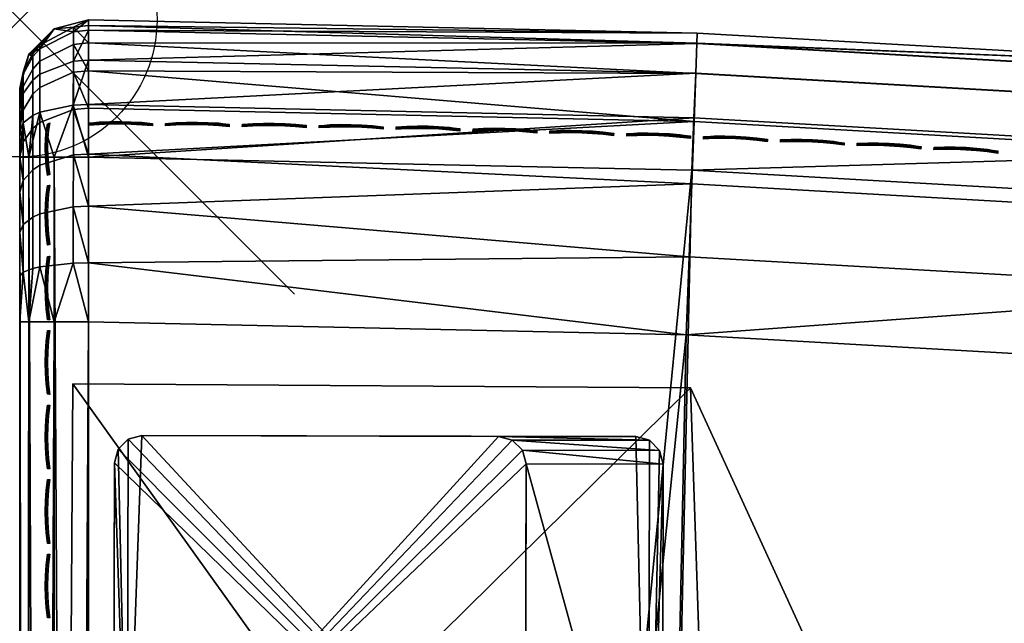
# Model space of a CAD drawing. Header units: inches. Extents: x 0 to 44.3, y -37.9 to 0.3.
# Tile 173 of 256: x 0 to 3.6, y -1.9 to 0.3. Entities that reach past the tile are written whole.
import ezdxf

# ---------------------------------------------------------------- set-up
doc = ezdxf.new("R2010")
doc.units = ezdxf.units.IN
doc.header["$LTSCALE"] = 0.03937
doc.header["$MEASUREMENT"] = 0
doc.header["$PDMODE"] = 35
doc.header["$PDSIZE"] = 1
for name, color, linetype in [('A-FURN-3-ST', 151, 'Continuous'), ('A-FURN-3-ST-LG', 252, 'Continuous'), ('A-FURN-3-ST-LGHW', 32, 'Continuous'), ('A-FURN-3-STITCH', 15, 'Continuous')]:
    doc.layers.add(name, color=color, linetype=linetype)

msp = doc.modelspace()

# ---------------------------------------------------------------- linework, layer by layer
msp.add_point((0.0008, 0.2856))

# ---------------------------------------------------------------- meshes
at = {"layer": 'A-FURN-3-ST'}
mesh = msp.add_polyface(dxfattribs=at)
corners = [(0.0008, 0.0351, 5.5), (0.0008, 0.0351, 16.9), (0.0345, 0.1603, 5.5), (0.0345, 0.1603, 16.9), (0.1264, 0.2519, 5.5), (0.1264, 0.2519, 16.9), (0.1965, 0.258, 17.1134), (0.0744, 0.1924, 17.1004), (0.0484, 0.1626, 17.0945), (0.013, 0.0944, 17.0809), (0.013, 0.0416, 17.2548), (0.0484, 0.1058, 17.2814), (0.013, -0.0442, 17.415), (0.0484, 0.0137, 17.4537), (0.013, -0.1594, 17.5556), (0.0484, -0.1102, 17.6047), (0.0008, -0.1083, 17.3722), (0.0008, -0.0297, 17.2253), (0.0008, 0.0187, 17.0658), (0.0744, 0.1339, 17.293), (0.0743, 0.0389, 17.4706), (0.0743, -0.0887, 17.6262), (0.196, -0.026, 5.0438), (0.1258, -0.2149, 5.0335), (0.0742, -0.0516, 5.1057), (0.0482, -0.0633, 5.1338), (0.013, -0.0898, 5.198), (0.013, 0.0163, 5.2688), (0.0483, 0.0655, 5.2196), (0.013, 0.0872, 5.3748), (0.0484, 0.1515, 5.3482), (0.0008, 0.016, 5.4043), (0.0008, -0.0382, 5.3232), (0.0008, -0.1193, 5.2691), (0.0744, 0.1796, 5.3366), (0.1964, 0.2414, 5.311), (0.0743, 0.087, 5.1981), (0.0008, -0.2149, 5.25)]
mesh.append_faces([[corners[k] for k in face] for face in [(0, 1, 2), (2, 1, 3), (2, 3, 4), (4, 3, 5), (6, 5, 7), (7, 5, 3), (7, 3, 8), (8, 3, 9), (8, 9, 10, 11), (11, 10, 12, 13), (13, 12, 14, 15), (16, 14, 12), (16, 12, 17), (17, 12, 10), (17, 10, 18), (18, 10, 9), (18, 9, 1), (1, 9, 3), (19, 7, 8, 11), (19, 11, 13, 20), (20, 13, 15, 21), (22, 23, 24), (25, 26, 27, 28), (28, 27, 29, 30), (30, 29, 2), (2, 29, 0), (0, 29, 31), (31, 29, 32), (32, 29, 27), (32, 27, 33), (33, 27, 26), (30, 2, 34), (34, 2, 4), (34, 4, 35), (36, 24, 25, 28), (36, 28, 30, 34), (31, 37, 0), (31, 32, 37)]])
mesh = msp.add_polyface(dxfattribs=at)
corners = [(0.2515, -0.0371, 17.6778), (2.4562, -0.085, 17.6778), (0.2516, 0.0995, 17.5111), (2.4625, 0.0897, 17.45), (0.2517, 0.2013, 17.3209), (2.4663, 0.1996, 17.1847), (0.2518, 0.2639, 17.1146), (2.4673, 0.237, 16.9), (0.2518, 0.2851, 16.9), (2.4673, 0.237, 5.5), (0.2518, 0.2851, 5.5), (0.1264, 0.2519, 5.5), (0.1264, 0.2519, 16.9), (0.1965, 0.258, 17.1134), (0.1963, -0.0414, 17.6736), (0.2514, -0.2039, 17.8145), (0.1964, 0.0945, 17.5077), (0.1965, 0.1957, 17.3186), (0.0744, 0.1924, 17.1004), (0.0744, 0.1339, 17.293), (0.0743, 0.0389, 17.4706), (0.0743, -0.0887, 17.6262), (0.2512, -0.0236, 5.0381), (0.2508, -0.2149, 5), (0.196, -0.026, 5.0438), (0.1964, 0.2414, 5.311), (0.2517, 0.247, 5.3087), (0.1962, 0.1343, 5.1507), (0.2515, 0.1386, 5.1465), (0.0742, -0.0516, 5.1057), (0.0743, 0.087, 5.1981), (0.0744, 0.1796, 5.3366), (2.466, 0.199, 5.3087), (2.4558, -0.0714, 5.0381), (2.462, 0.0907, 5.1464)]
mesh.append_faces([[corners[k] for k in face] for face in [(0, 1, 2), (2, 1, 3), (2, 3, 4), (4, 3, 5), (4, 5, 6), (6, 5, 7), (6, 7, 8), (7, 9, 8), (8, 9, 10), (11, 12, 10), (10, 12, 8), (6, 8, 13), (13, 8, 12), (14, 15, 0), (14, 0, 16), (16, 0, 2), (16, 2, 17), (17, 2, 4), (17, 4, 13), (13, 4, 6), (17, 13, 18, 19), (17, 19, 20, 16), (16, 20, 21, 14), (22, 23, 24), (25, 11, 10), (25, 10, 26), (25, 26, 27), (27, 26, 28), (27, 28, 24), (24, 28, 22), (27, 24, 29, 30), (27, 30, 31, 25), (9, 32, 26), (9, 26, 10), (33, 23, 22), (33, 22, 34), (34, 22, 28), (34, 28, 32), (32, 28, 26)]])
mesh = msp.add_polyface(dxfattribs=at)
corners = [(6.7679, -1.1872, 18), (8.9679, -1.1827, 17.9625), (6.7988, -0.9042, 17.9625), (4.6004, -0.9864, 18), (4.6212, -0.7024, 17.9625), (2.4271, -0.8622, 18), (6.8825, -0.1309, 17.1847), (9.0842, -0.3757, 16.9), (6.8862, -0.0936, 16.9), (4.6773, 0.0734, 17.1847), (4.6797, 0.1108, 16.9), (2.4663, 0.1996, 17.1847), (2.4673, 0.237, 16.9), (6.8709, -0.2401, 17.45), (4.6696, -0.0363, 17.45), (2.4625, 0.0897, 17.45), (9.0386, -0.6947, 17.6778), (9.0635, -0.5216, 17.45), (6.8521, -0.4139, 17.6778), (4.657, -0.2106, 17.6778), (2.4562, -0.085, 17.6778), (9.0059, -0.9201, 17.8526), (6.8275, -0.6404, 17.8526), (4.6405, -0.4378, 17.8526), (2.4477, -0.3126, 17.8526), (2.4378, -0.5777, 17.9625), (9.0842, -0.3757, 5.5), (6.8862, -0.0936, 5.5), (4.6797, 0.1108, 5.5), (2.4673, 0.237, 5.5), (6.8822, -0.1314, 5.3087), (4.677, 0.0728, 5.3087), (2.466, 0.199, 5.3087), (9.0399, -0.6812, 5.0381), (6.832, -0.5906, 5), (6.8529, -0.4004, 5.0381), (6.8705, -0.2392, 5.1464), (9.0633, -0.5207, 5.1464), (4.6432, -0.3879, 5), (4.6573, -0.1971, 5.0381), (4.6692, -0.0353, 5.1464), (2.4485, -0.2626, 5), (2.4558, -0.0714, 5.0381), (2.462, 0.0907, 5.1464)]
mesh.append_faces([[corners[k] for k in face] for face in [(0, 1, 2), (0, 2, 3), (3, 2, 4), (3, 4, 5), (6, 7, 8), (6, 8, 9), (9, 8, 10), (9, 10, 11), (11, 10, 12), (13, 6, 9, 14), (14, 9, 11, 15), (16, 17, 13, 18), (18, 13, 14, 19), (19, 14, 15, 20), (21, 16, 18, 22), (22, 18, 19, 23), (23, 19, 20, 24), (1, 21, 22, 2), (2, 22, 23, 4), (4, 23, 24, 25), (8, 26, 27), (8, 27, 10), (10, 27, 28), (10, 28, 12), (12, 28, 29), (26, 30, 27), (27, 30, 31), (27, 31, 28), (28, 31, 32), (28, 32, 29), (33, 34, 35), (33, 35, 36, 37), (34, 38, 35), (35, 38, 39), (35, 39, 40, 36), (36, 40, 31, 30), (38, 41, 39), (39, 42, 43, 40), (40, 43, 32, 31)]])
mesh = msp.add_polyface(dxfattribs=at)
corners = [(1.9748, -22.313, 18), (4.6004, -0.9864, 18), (2.4271, -0.8622, 18), (0.2508, -0.8149, 18), (0.2508, -22.2652, 18), (4.6212, -0.7024, 17.9625), (2.4378, -0.5777, 17.9625), (0.251, -0.6004, 17.9788), (0.0482, -0.6206, 17.8773), (0.013, -0.6341, 17.8092), (0.0343, -0.8149, 17.875), (0.0008, -0.8149, 17.75), (0.0008, -0.6491, 17.7337), (0.0008, -0.4897, 17.6853), (0.0741, -0.6146, 17.9071), (0.1258, -0.8149, 17.9665), (0.1959, -0.6016, 17.9728), (0.0008, -22.2652, 17.75), (0.0343, -22.2652, 17.875), (0.1258, -22.2652, 17.9665), (0.2508, -0.2149, 5), (0.2508, -22.8652, 5), (0.1258, -0.2149, 5.0335), (0.1258, -22.8652, 5.0335), (0.0343, -0.2149, 5.125), (0.0343, -22.8652, 5.125), (0.0008, -0.2149, 5.25), (0.0008, -22.8652, 5.25), (4.6432, -0.3879, 5), (1.9486, -22.9124, 5), (2.4485, -0.2626, 5), (0.0008, 0.0351, 5.5), (0.0008, -23.1152, 5.5), (0.0008, 0.0351, 16.9), (0.0008, -23.1152, 16.9), (0.0008, -0.3428, 17.6066)]
mesh.append_faces([[corners[k] for k in face] for face in [(0, 1, 2), (3, 4, 2), (2, 4, 0), (2, 5, 6), (2, 6, 7), (7, 3, 2), (8, 9, 10), (10, 9, 11), (11, 9, 12), (12, 9, 13), (8, 10, 14), (14, 10, 15), (14, 15, 16), (16, 15, 3), (16, 3, 7), (11, 17, 10), (10, 17, 18), (10, 18, 15), (15, 18, 19), (15, 19, 3), (3, 19, 4), (20, 21, 22), (22, 21, 23), (22, 23, 24), (24, 23, 25), (24, 25, 26), (26, 25, 27), (28, 29, 30), (30, 29, 21), (30, 21, 20), (31, 32, 33), (33, 32, 34), (33, 34, 17), (31, 26, 27), (31, 27, 32), (17, 11, 33), (35, 11, 13), (13, 11, 12)]])
mesh = msp.add_polyface(dxfattribs=at)
corners = [(0.251, -0.6004, 17.9788), (2.4378, -0.5777, 17.9625), (0.2512, -0.394, 17.9162), (2.4477, -0.3126, 17.8526), (0.2514, -0.2039, 17.8145), (2.4562, -0.085, 17.6778), (0.2515, -0.0371, 17.6778), (0.0484, -0.1102, 17.6047), (0.013, -0.1594, 17.5556), (0.013, -0.3, 17.6707), (0.0483, -0.2614, 17.7285), (0.013, -0.4602, 17.7564), (0.0483, -0.4336, 17.8206), (0.013, -0.6341, 17.8092), (0.0482, -0.6206, 17.8773), (0.0008, -0.4897, 17.6853), (0.0008, -0.3428, 17.6066), (0.0008, -0.2139, 17.501), (0.0008, -0.1083, 17.3722), (0.1959, -0.6016, 17.9728), (0.196, -0.3964, 17.9106), (0.1962, -0.2073, 17.8094), (0.1963, -0.0414, 17.6736), (0.0743, -0.0887, 17.6262), (0.0742, -0.2445, 17.7538), (0.0742, -0.422, 17.8487), (0.0741, -0.6146, 17.9071), (0.196, -0.026, 5.0438), (0.2508, -0.2149, 5), (0.1258, -0.2149, 5.0335), (0.0742, -0.0516, 5.1057), (0.0343, -0.2149, 5.125), (0.0482, -0.0633, 5.1338), (0.013, -0.0898, 5.198), (0.0008, -0.1193, 5.2691), (0.0008, -0.2149, 5.25), (4.6573, -0.1971, 5.0381), (2.4485, -0.2626, 5), (2.4558, -0.0714, 5.0381), (0.0008, -0.0382, 5.3232), (0.0008, 0.0351, 16.9), (0.0008, -0.8149, 17.75), (0.0008, 0.0187, 17.0658), (0.0008, -0.0297, 17.2253)]
mesh.append_faces([[corners[k] for k in face] for face in [(0, 1, 2), (2, 1, 3), (2, 3, 4), (4, 3, 5), (4, 5, 6), (7, 8, 9, 10), (10, 9, 11, 12), (12, 11, 13, 14), (15, 13, 11), (15, 11, 16), (16, 11, 9), (16, 9, 17), (17, 9, 8), (17, 8, 18), (19, 0, 20), (20, 0, 2), (20, 2, 21), (21, 2, 4), (21, 4, 22), (23, 7, 10, 24), (24, 10, 12, 25), (25, 12, 14, 26), (22, 23, 24, 21), (21, 24, 25, 20), (20, 25, 26, 19), (27, 28, 29), (30, 29, 31), (30, 31, 32), (32, 31, 33), (34, 33, 35), (35, 33, 31), (36, 37, 38), (37, 28, 38), (35, 39, 34), (40, 41, 42), (42, 41, 43), (43, 41, 18), (18, 41, 17), (17, 41, 16)]])
mesh = msp.add_polyface(dxfattribs=at)
corners = [(12.1316, -24.1401, 18), (23.5799, -5.5046, 18), (21.5544, -4.7072, 18), (10.4768, -23.6547, 18), (19.5019, -3.9819, 18), (8.8026, -23.2407, 18), (17.4252, -3.3295, 18), (15.3267, -2.7509, 18), (7.1121, -22.899, 18), (13.209, -2.2468, 18), (5.4086, -22.6302, 18), (11.0749, -1.8178, 18), (8.927, -1.4644, 18), (3.6951, -22.4347, 18), (6.7679, -1.1872, 18), (1.9748, -22.313, 18), (4.6004, -0.9864, 18), (19.5919, -3.7118, 17.9625), (17.5055, -3.0564, 17.9625), (19.7478, -3.244, 17.6778), (19.803, -3.0781, 17.45), (17.694, -2.4156, 17.45), (17.6447, -2.5833, 17.6778), (19.6758, -3.4601, 17.8526), (17.5804, -2.8019, 17.8526), (23.8095, -4.9503, 5), (11.9512, -24.7124, 5), (21.764, -4.1451, 5), (10.3215, -24.2342, 5), (19.6914, -3.4126, 5), (8.6727, -23.8265, 5), (17.5942, -2.7538, 5), (15.4751, -2.1696, 5), (7.0079, -23.4899, 5), (13.3366, -1.6605, 5), (5.3303, -23.225, 5), (11.1815, -1.2273, 5), (9.0124, -0.8705, 5), (3.6428, -23.0324, 5), (6.832, -0.5906, 5), (1.9486, -22.9124, 5), (4.6432, -0.3879, 5), (19.7519, -3.2311, 5.0381), (17.6483, -2.5703, 5.0381), (17.6941, -2.4147, 5.1464), (19.8032, -3.0772, 5.1464)]
mesh.append_faces([[corners[k] for k in face] for face in [(0, 1, 2), (0, 2, 3), (3, 2, 4), (3, 4, 5), (5, 4, 6), (5, 6, 7), (5, 7, 8), (8, 7, 9), (8, 9, 10), (10, 9, 11), (10, 11, 12), (10, 12, 13), (13, 12, 14), (13, 14, 15), (15, 14, 16), (4, 17, 6), (6, 17, 18), (6, 18, 7), (19, 20, 21, 22), (23, 19, 22, 24), (17, 23, 24, 18), (25, 26, 27), (27, 28, 29), (29, 28, 30), (29, 30, 31), (31, 30, 32), (32, 30, 33), (32, 33, 34), (34, 33, 35), (34, 35, 36), (36, 35, 37), (37, 35, 38), (37, 38, 39), (39, 38, 40), (39, 40, 41), (29, 31, 42), (42, 31, 43), (42, 43, 44, 45)]])
at = {"layer": 'A-FURN-3-ST-LG'}
mesh = msp.add_polyface(dxfattribs=at)
corners = [(2.2905, -3.2185, 4.7965), (0.4413, -3.2279, 4.7965), (2.2406, -3.2317, 4.7965), (0.3914, -3.2144, 4.7965), (0.3549, -3.1775, 4.7965), (0.3416, -3.1272, 4.7965), (0.3454, -1.329, 4.7965), (0.3588, -1.2791, 4.7965), (0.3955, -1.2426, 4.7965), (0.4455, -1.2293, 4.7965), (2.2438, -1.2331, 4.7965), (2.294, -1.2465, 4.7965), (2.3306, -1.2832, 4.7965), (2.344, -1.3332, 4.7965), (2.3402, -3.1326, 4.7965), (2.3269, -3.1823, 4.7965), (0.3955, -1.2426, 0.0002), (0.4455, -1.2293, 0.0002), (0.3588, -1.2791, 0.0002), (0.3454, -1.329, 0.0002), (1.7441, -1.2321, 0.0002), (1.7943, -1.2455, 0.0002), (1.831, -1.2822, 0.0002), (1.8444, -1.3321, 0.0002), (0.4423, -2.7282, 0.0002), (0.3924, -2.7147, 0.0002), (0.3559, -2.6778, 0.0002), (0.3426, -2.6275, 0.0002), (1.7421, -2.731, 0.0002), (1.7918, -2.7178, 0.0002), (1.8282, -2.6816, 0.0002), (1.8416, -2.6318, 0.0002), (1.8419, -2.4993, 0.0002)]
mesh.append_faces([[corners[k] for k in face] for face in [(16, 9, 17), (16, 8, 9), (6, 18, 19), (6, 7, 18), (10, 17, 9), (10, 20, 17), (11, 20, 10), (11, 21, 20), (12, 21, 11), (12, 22, 21), (13, 22, 12), (13, 23, 22), (3, 24, 1), (3, 25, 24), (4, 25, 3), (4, 26, 25), (27, 4, 5), (27, 26, 4), (5, 19, 27), (5, 6, 19), (2, 24, 28), (2, 1, 24), (29, 2, 28), (29, 0, 2), (30, 0, 29), (30, 15, 0), (31, 15, 30), (31, 14, 15), (23, 14, 31), (23, 13, 14)]])
mesh.append_faces([[corners[k] for k in face] for face in [(0, 1, 2), (18, 8, 16), (25, 28, 24), (25, 22, 23)]], dxfattribs={"vtx0": -1})
mesh.append_faces([[corners[k] for k in face] for face in [(25, 32, 31)]], dxfattribs={"vtx0": -1, "vtx1": -1})
mesh.append_faces([[corners[k] for k in face] for face in [(0, 3, 1), (0, 4, 3), (0, 5, 4), (0, 6, 5), (0, 7, 6), (0, 8, 7), (0, 9, 8), (0, 10, 9), (0, 11, 10), (0, 12, 11), (0, 13, 12), (0, 14, 13), (25, 29, 28), (25, 30, 29), (25, 21, 22), (25, 20, 21), (25, 17, 20), (25, 16, 17), (25, 18, 16), (25, 19, 18), (25, 27, 19)]], dxfattribs={"vtx0": -1, "vtx2": -1})
mesh.append_faces([[corners[k] for k in face] for face in [(23, 31, 32), (25, 23, 32)]], dxfattribs={"vtx1": -1, "vtx2": -1})
mesh.append_faces([[corners[k] for k in face] for face in [(0, 15, 14), (18, 7, 8), (25, 31, 30), (25, 26, 27)]], dxfattribs={"vtx2": -1})
at = {"layer": 'A-FURN-3-ST-LGHW'}
mesh = msp.add_polyface(dxfattribs=at)
corners = [(0.1802, -3.2896, 5.0002), (2.5531, -4.3361, 5.0002), (2.2096, -4.2523, 5.0002), (2.9018, -4.277, 5.0002), (3.1985, -4.0847, 5.0002), (3.3948, -3.7905, 5.0002), (3.4585, -3.4426, 5.0002), (3.3792, -3.0979, 5.0002), (2.4434, -1.056, 5.0002), (0.1949, -1.0412, 5.0002), (2.2096, -4.2523, 4.7504), (2.5531, -4.3361, 4.7504), (2.9018, -4.277, 4.7504), (3.1985, -4.0847, 4.7504), (3.3948, -3.7905, 4.7504), (3.4585, -3.4426, 4.7504), (3.3792, -3.0979, 4.7504), (0.1802, -3.2896, 4.7504), (0.1949, -1.0412, 4.7504), (2.4434, -1.056, 4.7504)]
mesh.append_faces([[corners[k] for k in face] for face in [(2, 10, 1), (10, 11, 1), (1, 11, 3), (11, 12, 3), (3, 12, 4), (12, 13, 4), (4, 13, 5), (13, 14, 5), (5, 14, 6), (14, 15, 6), (7, 6, 16), (6, 15, 16), (8, 7, 19), (7, 16, 19), (17, 10, 0), (10, 2, 0)]])
mesh.append_faces([[corners[k] for k in face] for face in [(2, 1, 0), (10, 17, 11), (9, 8, 18), (0, 9, 17)]], dxfattribs={"vtx1": -1})
mesh.append_faces([[corners[k] for k in face] for face in [(1, 3, 0), (3, 4, 0), (4, 5, 0), (5, 6, 0), (6, 7, 0), (7, 8, 0), (17, 18, 11), (18, 19, 11), (19, 16, 11), (16, 15, 11), (15, 14, 11), (14, 13, 11)]], dxfattribs={"vtx1": -1, "vtx2": -1})
mesh.append_faces([[corners[k] for k in face] for face in [(8, 9, 0), (13, 12, 11), (8, 19, 18), (9, 18, 17)]], dxfattribs={"vtx2": -1})
at = {"layer": 'A-FURN-3-STITCH'}
mesh = msp.add_polyface(dxfattribs=at)
corners = [(0.1101, -0.0906, 17.6798), (0.1058, -0.1179, 17.7075), (0.1011, -0.1166, 17.7093), (0.108, -0.0915, 17.6786), (0.1032, -0.1471, 17.7334), (0.0986, -0.1458, 17.7352), (0.0968, -0.1183, 17.707), (0.1036, -0.0932, 17.6763), (0.1024, -0.178, 17.7574), (0.0977, -0.1766, 17.7592), (0.0942, -0.1475, 17.7329), (0.0972, -0.1214, 17.7028), (0.1015, -0.0941, 17.6751), (0.1032, -0.2103, 17.7793), (0.0986, -0.209, 17.7812), (0.0934, -0.1784, 17.7569), (0.0946, -0.1506, 17.7287), (0.1058, -0.244, 17.7991), (0.1011, -0.2427, 17.8009), (0.0942, -0.2107, 17.7788), (0.0938, -0.1814, 17.7527), (0.1101, -0.2787, 17.8165), (0.1079, -0.2796, 17.8154), (0.0968, -0.2444, 17.7985), (0.0946, -0.2138, 17.7746), (0.1036, -0.2813, 17.813), (0.0972, -0.2474, 17.7943), (0.1015, -0.2822, 17.8118)]
mesh.append_faces([[corners[k] for k in face] for face in [(0, 1, 2, 3), (1, 4, 5, 2), (3, 2, 6, 7), (4, 8, 9, 5), (2, 5, 10, 6), (7, 6, 11, 12), (8, 13, 14, 9), (5, 9, 15, 10), (6, 10, 16, 11), (13, 17, 18, 14), (9, 14, 19, 15), (10, 15, 20, 16), (17, 21, 22, 18), (14, 18, 23, 19), (15, 19, 24, 20), (18, 22, 25, 23), (19, 23, 26, 24), (23, 25, 27, 26)]])
mesh = msp.add_polyface(dxfattribs=at)
corners = [(0.4839, -0.1016, 17.7252), (0.4456, -0.0982, 17.732), (0.4456, -0.094, 17.7351), (0.4839, -0.0992, 17.7241), (0.4067, -0.0961, 17.736), (0.4067, -0.0919, 17.7391), (0.4456, -0.0893, 17.733), (0.484, -0.0944, 17.722), (0.3676, -0.0952, 17.7372), (0.3677, -0.091, 17.7403), (0.4068, -0.0872, 17.737), (0.4457, -0.0887, 17.7278), (0.484, -0.092, 17.721), (0.3286, -0.0956, 17.7355), (0.3286, -0.0914, 17.7386), (0.3677, -0.0863, 17.7382), (0.4068, -0.0866, 17.7318), (0.2898, -0.0971, 17.7311), (0.2898, -0.0929, 17.7342), (0.3286, -0.0866, 17.7366), (0.3677, -0.0857, 17.733), (0.2514, -0.0999, 17.7239), (0.2515, -0.0975, 17.7229), (0.2898, -0.0882, 17.7322), (0.3287, -0.086, 17.7314), (0.2515, -0.0927, 17.7209), (0.2899, -0.0876, 17.727), (0.2515, -0.0903, 17.7198)]
mesh.append_faces([[corners[k] for k in face] for face in [(0, 1, 2, 3), (1, 4, 5, 2), (3, 2, 6, 7), (4, 8, 9, 5), (2, 5, 10, 6), (7, 6, 11, 12), (8, 13, 14, 9), (5, 9, 15, 10), (6, 10, 16, 11), (13, 17, 18, 14), (9, 14, 19, 15), (10, 15, 20, 16), (17, 21, 22, 18), (14, 18, 23, 19), (15, 19, 24, 20), (18, 22, 25, 23), (19, 23, 26, 24), (23, 25, 27, 26)]])
mesh = msp.add_polyface(dxfattribs=at)
corners = [(0.7639, -0.1044, 17.7252), (0.7255, -0.1009, 17.732), (0.7256, -0.0967, 17.7351), (0.7639, -0.102, 17.7241), (0.6867, -0.0986, 17.736), (0.6867, -0.0944, 17.7391), (0.7256, -0.0919, 17.733), (0.764, -0.0972, 17.722), (0.6476, -0.0975, 17.7372), (0.6477, -0.0933, 17.7403), (0.6868, -0.0896, 17.737), (0.7257, -0.0913, 17.7278), (0.764, -0.0948, 17.721), (0.6086, -0.0977, 17.7355), (0.6086, -0.0935, 17.7386), (0.6477, -0.0885, 17.7382), (0.6868, -0.089, 17.7318), (0.5697, -0.099, 17.7311), (0.5698, -0.0949, 17.7342), (0.6087, -0.0887, 17.7366), (0.6478, -0.088, 17.733), (0.5314, -0.1016, 17.7239), (0.5314, -0.0992, 17.7229), (0.5698, -0.0901, 17.7322), (0.6087, -0.0881, 17.7314), (0.5315, -0.0945, 17.7209), (0.5699, -0.0895, 17.727), (0.5315, -0.0921, 17.7198)]
mesh.append_faces([[corners[k] for k in face] for face in [(0, 1, 2, 3), (1, 4, 5, 2), (3, 2, 6, 7), (4, 8, 9, 5), (2, 5, 10, 6), (7, 6, 11, 12), (8, 13, 14, 9), (5, 9, 15, 10), (6, 10, 16, 11), (13, 17, 18, 14), (9, 14, 19, 15), (10, 15, 20, 16), (17, 21, 22, 18), (14, 18, 23, 19), (15, 19, 24, 20), (18, 22, 25, 23), (19, 23, 26, 24), (23, 25, 27, 26)]])
mesh = msp.add_polyface(dxfattribs=at)
corners = [(1.0438, -0.1084, 17.7252), (1.0055, -0.1047, 17.732), (1.0056, -0.1006, 17.7351), (1.0439, -0.106, 17.7241), (0.9667, -0.1023, 17.736), (0.9667, -0.0981, 17.7391), (1.0056, -0.0958, 17.733), (1.044, -0.1013, 17.722), (0.9276, -0.101, 17.7372), (0.9277, -0.0969, 17.7403), (0.9668, -0.0933, 17.737), (1.0057, -0.0952, 17.7278), (1.044, -0.0989, 17.721), (0.8886, -0.101, 17.7355), (0.8886, -0.0968, 17.7386), (0.9278, -0.0921, 17.7382), (0.9669, -0.0927, 17.7318), (0.8497, -0.1022, 17.7311), (0.8498, -0.098, 17.7342), (0.8887, -0.0921, 17.7366), (0.9278, -0.0915, 17.733), (0.8114, -0.1047, 17.7239), (0.8114, -0.1022, 17.7229), (0.8499, -0.0933, 17.7322), (0.8887, -0.0915, 17.7314), (0.8115, -0.0975, 17.7209), (0.8499, -0.0927, 17.727), (0.8115, -0.0951, 17.7198)]
mesh.append_faces([[corners[k] for k in face] for face in [(0, 1, 2, 3), (1, 4, 5, 2), (3, 2, 6, 7), (4, 8, 9, 5), (2, 5, 10, 6), (7, 6, 11, 12), (8, 13, 14, 9), (5, 9, 15, 10), (6, 10, 16, 11), (13, 17, 18, 14), (9, 14, 19, 15), (10, 15, 20, 16), (17, 21, 22, 18), (14, 18, 23, 19), (15, 19, 24, 20), (18, 22, 25, 23), (19, 23, 26, 24), (23, 25, 27, 26)]])
mesh = msp.add_polyface(dxfattribs=at)
corners = [(1.3238, -0.1137, 17.7252), (1.2854, -0.1099, 17.732), (1.2855, -0.1057, 17.7351), (1.3238, -0.1113, 17.7241), (1.2466, -0.1073, 17.736), (1.2467, -0.1031, 17.7391), (1.2856, -0.1009, 17.733), (1.3239, -0.1066, 17.722), (1.2076, -0.1058, 17.7372), (1.2076, -0.1017, 17.7403), (1.2468, -0.0983, 17.737), (1.2857, -0.1003, 17.7278), (1.324, -0.1042, 17.721), (1.1685, -0.1056, 17.7355), (1.1686, -0.1015, 17.7386), (1.2078, -0.0969, 17.7382), (1.2469, -0.0977, 17.7318), (1.1297, -0.1067, 17.7311), (1.1297, -0.1025, 17.7342), (1.1687, -0.0967, 17.7366), (1.2078, -0.0963, 17.733), (1.0913, -0.1089, 17.7239), (1.0914, -0.1065, 17.7229), (1.1299, -0.0977, 17.7322), (1.1687, -0.0961, 17.7314), (1.0915, -0.1017, 17.7209), (1.1299, -0.0971, 17.727), (1.0915, -0.0994, 17.7198)]
mesh.append_faces([[corners[k] for k in face] for face in [(0, 1, 2, 3), (1, 4, 5, 2), (3, 2, 6, 7), (4, 8, 9, 5), (2, 5, 10, 6), (7, 6, 11, 12), (8, 13, 14, 9), (5, 9, 15, 10), (6, 10, 16, 11), (13, 17, 18, 14), (9, 14, 19, 15), (10, 15, 20, 16), (17, 21, 22, 18), (14, 18, 23, 19), (15, 19, 24, 20), (18, 22, 25, 23), (19, 23, 26, 24), (23, 25, 27, 26)]])
mesh = msp.add_polyface(dxfattribs=at)
corners = [(1.6037, -0.1203, 17.7252), (1.5654, -0.1163, 17.732), (1.5654, -0.1121, 17.7351), (1.6037, -0.1179, 17.7241), (1.5266, -0.1135, 17.736), (1.5267, -0.1093, 17.7391), (1.5656, -0.1073, 17.733), (1.6039, -0.1131, 17.722), (1.4875, -0.1119, 17.7372), (1.4876, -0.1077, 17.7403), (1.5268, -0.1045, 17.737), (1.5656, -0.1067, 17.7278), (1.6039, -0.1107, 17.721), (1.4484, -0.1115, 17.7355), (1.4485, -0.1073, 17.7386), (1.4877, -0.1029, 17.7382), (1.5268, -0.1039, 17.7318), (1.4096, -0.1124, 17.7311), (1.4097, -0.1082, 17.7342), (1.4487, -0.1026, 17.7366), (1.4878, -0.1023, 17.733), (1.3712, -0.1144, 17.7239), (1.3713, -0.112, 17.7229), (1.4098, -0.1034, 17.7322), (1.4487, -0.102, 17.7314), (1.3714, -0.1073, 17.7209), (1.4099, -0.1028, 17.727), (1.3715, -0.1049, 17.7198)]
mesh.append_faces([[corners[k] for k in face] for face in [(0, 1, 2, 3), (1, 4, 5, 2), (3, 2, 6, 7), (4, 8, 9, 5), (2, 5, 10, 6), (7, 6, 11, 12), (8, 13, 14, 9), (5, 9, 15, 10), (6, 10, 16, 11), (13, 17, 18, 14), (9, 14, 19, 15), (10, 15, 20, 16), (17, 21, 22, 18), (14, 18, 23, 19), (15, 19, 24, 20), (18, 22, 25, 23), (19, 23, 26, 24), (23, 25, 27, 26)]])
mesh = msp.add_polyface(dxfattribs=at)
corners = [(1.8835, -0.1281, 17.7252), (1.8452, -0.1239, 17.732), (1.8454, -0.1198, 17.7351), (1.8836, -0.1257, 17.7241), (1.8065, -0.121, 17.736), (1.8066, -0.1168, 17.7391), (1.8455, -0.115, 17.733), (1.8838, -0.121, 17.722), (1.7674, -0.1192, 17.7372), (1.7675, -0.115, 17.7403), (1.8067, -0.112, 17.737), (1.8455, -0.1144, 17.7278), (1.8838, -0.1186, 17.721), (1.7284, -0.1186, 17.7355), (1.7285, -0.1145, 17.7386), (1.7677, -0.1102, 17.7382), (1.8068, -0.1114, 17.7318), (1.6895, -0.1193, 17.7311), (1.6896, -0.1151, 17.7342), (1.7286, -0.1097, 17.7366), (1.7677, -0.1096, 17.733), (1.6511, -0.1212, 17.7239), (1.6512, -0.1188, 17.7229), (1.6898, -0.1104, 17.7322), (1.7287, -0.1091, 17.7314), (1.6514, -0.1141, 17.7209), (1.6898, -0.1098, 17.727), (1.6514, -0.1117, 17.7198)]
mesh.append_faces([[corners[k] for k in face] for face in [(0, 1, 2, 3), (1, 4, 5, 2), (3, 2, 6, 7), (4, 8, 9, 5), (2, 5, 10, 6), (7, 6, 11, 12), (8, 13, 14, 9), (5, 9, 15, 10), (6, 10, 16, 11), (13, 17, 18, 14), (9, 14, 19, 15), (10, 15, 20, 16), (17, 21, 22, 18), (14, 18, 23, 19), (15, 19, 24, 20), (18, 22, 25, 23), (19, 23, 26, 24), (23, 25, 27, 26)]])
mesh = msp.add_polyface(dxfattribs=at)
corners = [(2.1634, -0.1372, 17.7252), (2.1251, -0.1329, 17.732), (2.1252, -0.1287, 17.7351), (2.1634, -0.1348, 17.7241), (2.0863, -0.1297, 17.736), (2.0865, -0.1255, 17.7391), (2.1254, -0.1239, 17.733), (2.1636, -0.1301, 17.722), (2.0473, -0.1278, 17.7372), (2.0474, -0.1236, 17.7403), (2.0866, -0.1207, 17.737), (2.1254, -0.1233, 17.7278), (2.1637, -0.1277, 17.721), (2.0082, -0.127, 17.7355), (2.0084, -0.1229, 17.7386), (2.0476, -0.1188, 17.7382), (2.0867, -0.1202, 17.7318), (1.9694, -0.1275, 17.7311), (1.9695, -0.1234, 17.7342), (2.0085, -0.1181, 17.7366), (2.0476, -0.1182, 17.733), (1.931, -0.1293, 17.7239), (1.9311, -0.1269, 17.7229), (1.9697, -0.1186, 17.7322), (2.0086, -0.1175, 17.7314), (1.9312, -0.1221, 17.7209), (1.9697, -0.118, 17.727), (1.9313, -0.1197, 17.7198)]
mesh.append_faces([[corners[k] for k in face] for face in [(0, 1, 2, 3), (1, 4, 5, 2), (3, 2, 6, 7), (4, 8, 9, 5), (2, 5, 10, 6), (7, 6, 11, 12), (8, 13, 14, 9), (5, 9, 15, 10), (6, 10, 16, 11), (13, 17, 18, 14), (9, 14, 19, 15), (10, 15, 20, 16), (17, 21, 22, 18), (14, 18, 23, 19), (15, 19, 24, 20), (18, 22, 25, 23), (19, 23, 26, 24), (23, 25, 27, 26)]])
mesh = msp.add_polyface(dxfattribs=at)
corners = [(2.4431, -0.1475, 17.7252), (2.4049, -0.143, 17.732), (2.405, -0.1388, 17.7351), (2.4432, -0.1452, 17.7241), (2.3661, -0.1397, 17.736), (2.3663, -0.1355, 17.7391), (2.4052, -0.1341, 17.733), (2.4434, -0.1404, 17.722), (2.3271, -0.1376, 17.7372), (2.3273, -0.1334, 17.7403), (2.3665, -0.1307, 17.737), (2.4053, -0.1335, 17.7278), (2.4435, -0.138, 17.721), (2.2881, -0.1367, 17.7355), (2.2882, -0.1325, 17.7386), (2.3275, -0.1286, 17.7382), (2.3665, -0.1302, 17.7318), (2.2492, -0.137, 17.7311), (2.2494, -0.1328, 17.7342), (2.2884, -0.1277, 17.7366), (2.3275, -0.128, 17.733), (2.2108, -0.1386, 17.7239), (2.2109, -0.1362, 17.7229), (2.2496, -0.1281, 17.7322), (2.2885, -0.1271, 17.7314), (2.2111, -0.1314, 17.7209), (2.2496, -0.1275, 17.727), (2.2112, -0.129, 17.7198)]
mesh.append_faces([[corners[k] for k in face] for face in [(0, 1, 2, 3), (1, 4, 5, 2), (3, 2, 6, 7), (4, 8, 9, 5), (2, 5, 10, 6), (7, 6, 11, 12), (8, 13, 14, 9), (5, 9, 15, 10), (6, 10, 16, 11), (13, 17, 18, 14), (9, 14, 19, 15), (10, 15, 20, 16), (17, 21, 22, 18), (14, 18, 23, 19), (15, 19, 24, 20), (18, 22, 25, 23), (19, 23, 26, 24), (23, 25, 27, 26)]])
mesh = msp.add_polyface(dxfattribs=at)
corners = [(2.7229, -0.1591, 17.7252), (2.6847, -0.1545, 17.732), (2.6848, -0.1503, 17.7351), (2.723, -0.1568, 17.7241), (2.6459, -0.151, 17.736), (2.6461, -0.1468, 17.7391), (2.685, -0.1455, 17.733), (2.7232, -0.152, 17.722), (2.6069, -0.1487, 17.7372), (2.6071, -0.1445, 17.7403), (2.6463, -0.142, 17.737), (2.6851, -0.1449, 17.7278), (2.7233, -0.1496, 17.721), (2.5678, -0.1476, 17.7355), (2.568, -0.1434, 17.7386), (2.6073, -0.1397, 17.7382), (2.6464, -0.1414, 17.7318), (2.529, -0.1477, 17.7311), (2.5292, -0.1436, 17.7342), (2.5682, -0.1386, 17.7366), (2.6073, -0.1391, 17.733), (2.4906, -0.1491, 17.7239), (2.4907, -0.1467, 17.7229), (2.5294, -0.1388, 17.7322), (2.5683, -0.138, 17.7314), (2.4909, -0.142, 17.7209), (2.5294, -0.1382, 17.727), (2.491, -0.1396, 17.7198)]
mesh.append_faces([[corners[k] for k in face] for face in [(0, 1, 2, 3), (1, 4, 5, 2), (3, 2, 6, 7), (4, 8, 9, 5), (2, 5, 10, 6), (7, 6, 11, 12), (8, 13, 14, 9), (5, 9, 15, 10), (6, 10, 16, 11), (13, 17, 18, 14), (9, 14, 19, 15), (10, 15, 20, 16), (17, 21, 22, 18), (14, 18, 23, 19), (15, 19, 24, 20), (18, 22, 25, 23), (19, 23, 26, 24), (23, 25, 27, 26)]])
mesh = msp.add_polyface(dxfattribs=at)
corners = [(3.0026, -0.172, 17.7252), (2.9644, -0.1671, 17.732), (2.9645, -0.163, 17.7351), (3.0027, -0.1696, 17.7241), (2.9256, -0.1635, 17.736), (2.9258, -0.1593, 17.7391), (2.9648, -0.1582, 17.733), (3.0029, -0.1649, 17.722), (2.8866, -0.161, 17.7372), (2.8868, -0.1568, 17.7403), (2.9261, -0.1545, 17.737), (2.9648, -0.1576, 17.7278), (3.003, -0.1625, 17.721), (2.8476, -0.1597, 17.7355), (2.8478, -0.1556, 17.7386), (2.8871, -0.152, 17.7382), (2.9261, -0.1539, 17.7318), (2.8087, -0.1597, 17.7311), (2.8089, -0.1555, 17.7342), (2.848, -0.1508, 17.7366), (2.8871, -0.1515, 17.733), (2.7703, -0.1609, 17.7239), (2.7704, -0.1585, 17.7229), (2.8092, -0.1508, 17.7322), (2.8481, -0.1502, 17.7314), (2.7707, -0.1538, 17.7209), (2.8092, -0.1502, 17.727), (2.7708, -0.1514, 17.7198)]
mesh.append_faces([[corners[k] for k in face] for face in [(0, 1, 2, 3), (1, 4, 5, 2), (3, 2, 6, 7), (4, 8, 9, 5), (2, 5, 10, 6), (7, 6, 11, 12), (8, 13, 14, 9), (5, 9, 15, 10), (6, 10, 16, 11), (13, 17, 18, 14), (9, 14, 19, 15), (10, 15, 20, 16), (17, 21, 22, 18), (14, 18, 23, 19), (15, 19, 24, 20), (18, 22, 25, 23), (19, 23, 26, 24), (23, 25, 27, 26)]])
mesh = msp.add_polyface(dxfattribs=at)
corners = [(3.2822, -0.1861, 17.7252), (3.244, -0.1811, 17.732), (3.2442, -0.1769, 17.7351), (3.2823, -0.1837, 17.7241), (3.2053, -0.1772, 17.736), (3.2055, -0.173, 17.7391), (3.2445, -0.1721, 17.733), (3.2826, -0.179, 17.722), (3.1663, -0.1746, 17.7372), (3.1665, -0.1704, 17.7403), (3.2058, -0.1683, 17.737), (3.2445, -0.1715, 17.7278), (3.2827, -0.1766, 17.721), (3.1273, -0.1732, 17.7355), (3.1275, -0.169, 17.7386), (3.1668, -0.1656, 17.7382), (3.2058, -0.1677, 17.7318), (3.0884, -0.173, 17.7311), (3.0886, -0.1688, 17.7342), (3.1277, -0.1642, 17.7366), (3.1668, -0.165, 17.733), (3.05, -0.174, 17.7239), (3.0501, -0.1716, 17.7229), (3.0889, -0.164, 17.7322), (3.1278, -0.1636, 17.7314), (3.0504, -0.1668, 17.7209), (3.0889, -0.1634, 17.727), (3.0505, -0.1645, 17.7198)]
mesh.append_faces([[corners[k] for k in face] for face in [(0, 1, 2, 3), (1, 4, 5, 2), (3, 2, 6, 7), (4, 8, 9, 5), (2, 5, 10, 6), (7, 6, 11, 12), (8, 13, 14, 9), (5, 9, 15, 10), (6, 10, 16, 11), (13, 17, 18, 14), (9, 14, 19, 15), (10, 15, 20, 16), (17, 21, 22, 18), (14, 18, 23, 19), (15, 19, 24, 20), (18, 22, 25, 23), (19, 23, 26, 24), (23, 25, 27, 26)]])
mesh = msp.add_polyface(dxfattribs=at)
corners = [(3.5617, -0.2015, 17.7252), (3.5236, -0.1963, 17.732), (3.5238, -0.1921, 17.7351), (3.5619, -0.1991, 17.7241), (3.4849, -0.1922, 17.736), (3.4851, -0.1881, 17.7391), (3.5241, -0.1873, 17.733), (3.5622, -0.1943, 17.722), (3.4459, -0.1894, 17.7372), (3.4461, -0.1852, 17.7403), (3.4854, -0.1833, 17.737), (3.5241, -0.1867, 17.7278), (3.5623, -0.1919, 17.721), (3.4069, -0.1878, 17.7355), (3.4071, -0.1836, 17.7386), (3.4464, -0.1805, 17.7382), (3.4855, -0.1827, 17.7318), (3.368, -0.1875, 17.7311), (3.3682, -0.1833, 17.7342), (3.4074, -0.1789, 17.7366), (3.4465, -0.1799, 17.733), (3.3296, -0.1883, 17.7239), (3.3297, -0.1859, 17.7229), (3.3685, -0.1785, 17.7322), (3.4074, -0.1783, 17.7314), (3.33, -0.1812, 17.7209), (3.3686, -0.1779, 17.727), (3.3302, -0.1788, 17.7198)]
mesh.append_faces([[corners[k] for k in face] for face in [(0, 1, 2, 3), (1, 4, 5, 2), (3, 2, 6, 7), (4, 8, 9, 5), (2, 5, 10, 6), (7, 6, 11, 12), (8, 13, 14, 9), (5, 9, 15, 10), (6, 10, 16, 11), (13, 17, 18, 14), (9, 14, 19, 15), (10, 15, 20, 16), (17, 21, 22, 18), (14, 18, 23, 19), (15, 19, 24, 20), (18, 22, 25, 23), (19, 23, 26, 24), (23, 25, 27, 26)]])
mesh = msp.add_polyface(dxfattribs=at)
corners = [(0.1101, -0.3168, 17.838), (0.1058, -0.3503, 17.8577), (0.1011, -0.3495, 17.8598), (0.108, -0.3173, 17.8366), (0.1032, -0.3852, 17.8751), (0.0986, -0.3844, 17.8772), (0.0968, -0.3506, 17.8571), (0.1036, -0.3184, 17.8339), (0.1024, -0.4212, 17.8903), (0.0977, -0.4204, 17.8924), (0.0942, -0.3854, 17.8745), (0.0972, -0.3524, 17.8522), (0.1015, -0.3189, 17.8326), (0.1032, -0.4582, 17.9031), (0.0986, -0.4574, 17.9052), (0.0934, -0.4215, 17.8897), (0.0946, -0.3873, 17.8697), (0.1058, -0.4958, 17.9135), (0.1011, -0.495, 17.9156), (0.0942, -0.4584, 17.9025), (0.0938, -0.4233, 17.8849), (0.1101, -0.5339, 17.9213), (0.1079, -0.5344, 17.92), (0.0968, -0.496, 17.9129), (0.0946, -0.4603, 17.8977), (0.1036, -0.5354, 17.9173), (0.0972, -0.4979, 17.908), (0.1015, -0.5359, 17.9159)]
mesh.append_faces([[corners[k] for k in face] for face in [(0, 1, 2, 3), (1, 4, 5, 2), (3, 2, 6, 7), (4, 8, 9, 5), (2, 5, 10, 6), (7, 6, 11, 12), (8, 13, 14, 9), (5, 9, 15, 10), (6, 10, 16, 11), (13, 17, 18, 14), (9, 14, 19, 15), (10, 15, 20, 16), (17, 21, 22, 18), (14, 18, 23, 19), (15, 19, 24, 20), (18, 22, 25, 23), (19, 23, 26, 24), (23, 25, 27, 26)]])
mesh = msp.add_polyface(dxfattribs=at)
corners = [(0.1101, -0.5762, 17.9323), (0.1058, -0.6137, 17.9426), (0.1011, -0.6134, 17.9448), (0.108, -0.5763, 17.9308), (0.1032, -0.6519, 17.9504), (0.0986, -0.6516, 17.9527), (0.0968, -0.6137, 17.9419), (0.1036, -0.5766, 17.9279), (0.1024, -0.6906, 17.9557), (0.0977, -0.6904, 17.958), (0.0942, -0.652, 17.9498), (0.0972, -0.6143, 17.9368), (0.1015, -0.5768, 17.9265), (0.1032, -0.7296, 17.9586), (0.0986, -0.7294, 17.9608), (0.0934, -0.6907, 17.9551), (0.0946, -0.6525, 17.9446), (0.1058, -0.7686, 17.9588), (0.1011, -0.7684, 17.9611), (0.0942, -0.7297, 17.9579), (0.0938, -0.6912, 17.9499), (0.1101, -0.8074, 17.9566), (0.1079, -0.8076, 17.9552), (0.0968, -0.7687, 17.9582), (0.0946, -0.7302, 17.9528), (0.1036, -0.8079, 17.9523), (0.0972, -0.7692, 17.953), (0.1015, -0.808, 17.9508)]
mesh.append_faces([[corners[k] for k in face] for face in [(0, 1, 2, 3), (1, 4, 5, 2), (3, 2, 6, 7), (4, 8, 9, 5), (2, 5, 10, 6), (7, 6, 11, 12), (8, 13, 14, 9), (5, 9, 15, 10), (6, 10, 16, 11), (13, 17, 18, 14), (9, 14, 19, 15), (10, 15, 20, 16), (17, 21, 22, 18), (14, 18, 23, 19), (15, 19, 24, 20), (18, 22, 25, 23), (19, 23, 26, 24), (23, 25, 27, 26)]])
mesh = msp.add_polyface(dxfattribs=at)
corners = [(0.1101, -0.8466, 17.9558), (0.1058, -0.8851, 17.9615), (0.1011, -0.8851, 17.9637), (0.108, -0.8466, 17.9543), (0.1032, -0.924, 17.9646), (0.0986, -0.924, 17.9669), (0.0968, -0.8851, 17.9608), (0.1036, -0.8465, 17.9514), (0.1024, -0.963, 17.9652), (0.0977, -0.9631, 17.9675), (0.0942, -0.9239, 17.964), (0.0972, -0.885, 17.9556), (0.1015, -0.8465, 17.9499), (0.1032, -1.0021, 17.9633), (0.0986, -1.0021, 17.9656), (0.0934, -0.963, 17.9646), (0.0946, -0.9239, 17.9588), (0.1058, -1.0409, 17.9589), (0.1011, -1.0409, 17.9611), (0.0942, -1.0021, 17.9627), (0.0938, -0.9629, 17.9594), (0.1101, -1.0791, 17.9519), (0.1079, -1.0791, 17.9505), (0.0968, -1.0408, 17.9582), (0.0946, -1.002, 17.9575), (0.1036, -1.079, 17.9476), (0.0972, -1.0408, 17.953), (0.1015, -1.079, 17.9461)]
mesh.append_faces([[corners[k] for k in face] for face in [(0, 1, 2, 3), (1, 4, 5, 2), (3, 2, 6, 7), (4, 8, 9, 5), (2, 5, 10, 6), (7, 6, 11, 12), (8, 13, 14, 9), (5, 9, 15, 10), (6, 10, 16, 11), (13, 17, 18, 14), (9, 14, 19, 15), (10, 15, 20, 16), (17, 21, 22, 18), (14, 18, 23, 19), (15, 19, 24, 20), (18, 22, 25, 23), (19, 23, 26, 24), (23, 25, 27, 26)]])
mesh = msp.add_polyface(dxfattribs=at)
corners = [(0.1101, -1.1181, 17.9558), (0.1058, -1.1566, 17.9615), (0.1011, -1.1566, 17.9637), (0.108, -1.1181, 17.9543), (0.1032, -1.1955, 17.9646), (0.0986, -1.1955, 17.9669), (0.0968, -1.1566, 17.9608), (0.1036, -1.1181, 17.9514), (0.1024, -1.2346, 17.9652), (0.0977, -1.2346, 17.9675), (0.0942, -1.1955, 17.964), (0.0972, -1.1565, 17.9556), (0.1015, -1.1181, 17.9499), (0.1032, -1.2736, 17.9633), (0.0986, -1.2737, 17.9656), (0.0934, -1.2346, 17.9646), (0.0946, -1.1954, 17.9588), (0.1058, -1.3124, 17.9589), (0.1011, -1.3124, 17.9611), (0.0942, -1.2736, 17.9627), (0.0938, -1.2345, 17.9594), (0.1101, -1.3506, 17.9519), (0.1079, -1.3506, 17.9505), (0.0968, -1.3124, 17.9582), (0.0946, -1.2735, 17.9575), (0.1036, -1.3505, 17.9476), (0.0972, -1.3123, 17.953), (0.1015, -1.3505, 17.9461)]
mesh.append_faces([[corners[k] for k in face] for face in [(0, 1, 2, 3), (1, 4, 5, 2), (3, 2, 6, 7), (4, 8, 9, 5), (2, 5, 10, 6), (7, 6, 11, 12), (8, 13, 14, 9), (5, 9, 15, 10), (6, 10, 16, 11), (13, 17, 18, 14), (9, 14, 19, 15), (10, 15, 20, 16), (17, 21, 22, 18), (14, 18, 23, 19), (15, 19, 24, 20), (18, 22, 25, 23), (19, 23, 26, 24), (23, 25, 27, 26)]])
mesh = msp.add_polyface(dxfattribs=at)
corners = [(0.1101, -1.3897, 17.9558), (0.1058, -1.4281, 17.9615), (0.1011, -1.4282, 17.9637), (0.108, -1.3897, 17.9543), (0.1032, -1.467, 17.9646), (0.0986, -1.4671, 17.9669), (0.0968, -1.4281, 17.9608), (0.1036, -1.3896, 17.9514), (0.1024, -1.5061, 17.9652), (0.0977, -1.5061, 17.9675), (0.0942, -1.467, 17.964), (0.0972, -1.428, 17.9556), (0.1015, -1.3896, 17.9499), (0.1032, -1.5451, 17.9633), (0.0986, -1.5452, 17.9656), (0.0934, -1.5061, 17.9646), (0.0946, -1.4669, 17.9588), (0.1058, -1.5839, 17.9589), (0.1011, -1.5839, 17.9611), (0.0942, -1.5451, 17.9627), (0.0938, -1.506, 17.9594), (0.1101, -1.6222, 17.9519), (0.1079, -1.6221, 17.9505), (0.0968, -1.5839, 17.9582), (0.0946, -1.5451, 17.9575), (0.1036, -1.6221, 17.9476), (0.0972, -1.5838, 17.953), (0.1015, -1.6221, 17.9461)]
mesh.append_faces([[corners[k] for k in face] for face in [(0, 1, 2, 3), (1, 4, 5, 2), (3, 2, 6, 7), (4, 8, 9, 5), (2, 5, 10, 6), (7, 6, 11, 12), (8, 13, 14, 9), (5, 9, 15, 10), (6, 10, 16, 11), (13, 17, 18, 14), (9, 14, 19, 15), (10, 15, 20, 16), (17, 21, 22, 18), (14, 18, 23, 19), (15, 19, 24, 20), (18, 22, 25, 23), (19, 23, 26, 24), (23, 25, 27, 26)]])
mesh = msp.add_polyface(dxfattribs=at)
corners = [(0.1101, -1.6612, 17.9558), (0.1058, -1.6997, 17.9615), (0.1011, -1.6997, 17.9637), (0.108, -1.6612, 17.9543), (0.1032, -1.7385, 17.9646), (0.0986, -1.7386, 17.9669), (0.0968, -1.6996, 17.9608), (0.1036, -1.6611, 17.9514), (0.1024, -1.7776, 17.9652), (0.0977, -1.7777, 17.9675), (0.0942, -1.7385, 17.964), (0.0972, -1.6996, 17.9556), (0.1015, -1.6611, 17.9499), (0.1032, -1.8167, 17.9633), (0.0986, -1.8167, 17.9656), (0.0934, -1.7776, 17.9646), (0.0946, -1.7384, 17.9588), (0.1058, -1.8554, 17.9589), (0.1011, -1.8555, 17.9611), (0.0942, -1.8167, 17.9627), (0.0938, -1.7775, 17.9594), (0.1101, -1.8937, 17.9519), (0.1079, -1.8937, 17.9505), (0.0968, -1.8554, 17.9582), (0.0946, -1.8166, 17.9575), (0.1036, -1.8936, 17.9476), (0.0972, -1.8553, 17.953), (0.1015, -1.8936, 17.9461)]
mesh.append_faces([[corners[k] for k in face] for face in [(0, 1, 2, 3), (1, 4, 5, 2), (3, 2, 6, 7), (4, 8, 9, 5), (2, 5, 10, 6), (7, 6, 11, 12), (8, 13, 14, 9), (5, 9, 15, 10), (6, 10, 16, 11), (13, 17, 18, 14), (9, 14, 19, 15), (10, 15, 20, 16), (17, 21, 22, 18), (14, 18, 23, 19), (15, 19, 24, 20), (18, 22, 25, 23), (19, 23, 26, 24), (23, 25, 27, 26)]])

doc.saveas('drawing.dxf')
